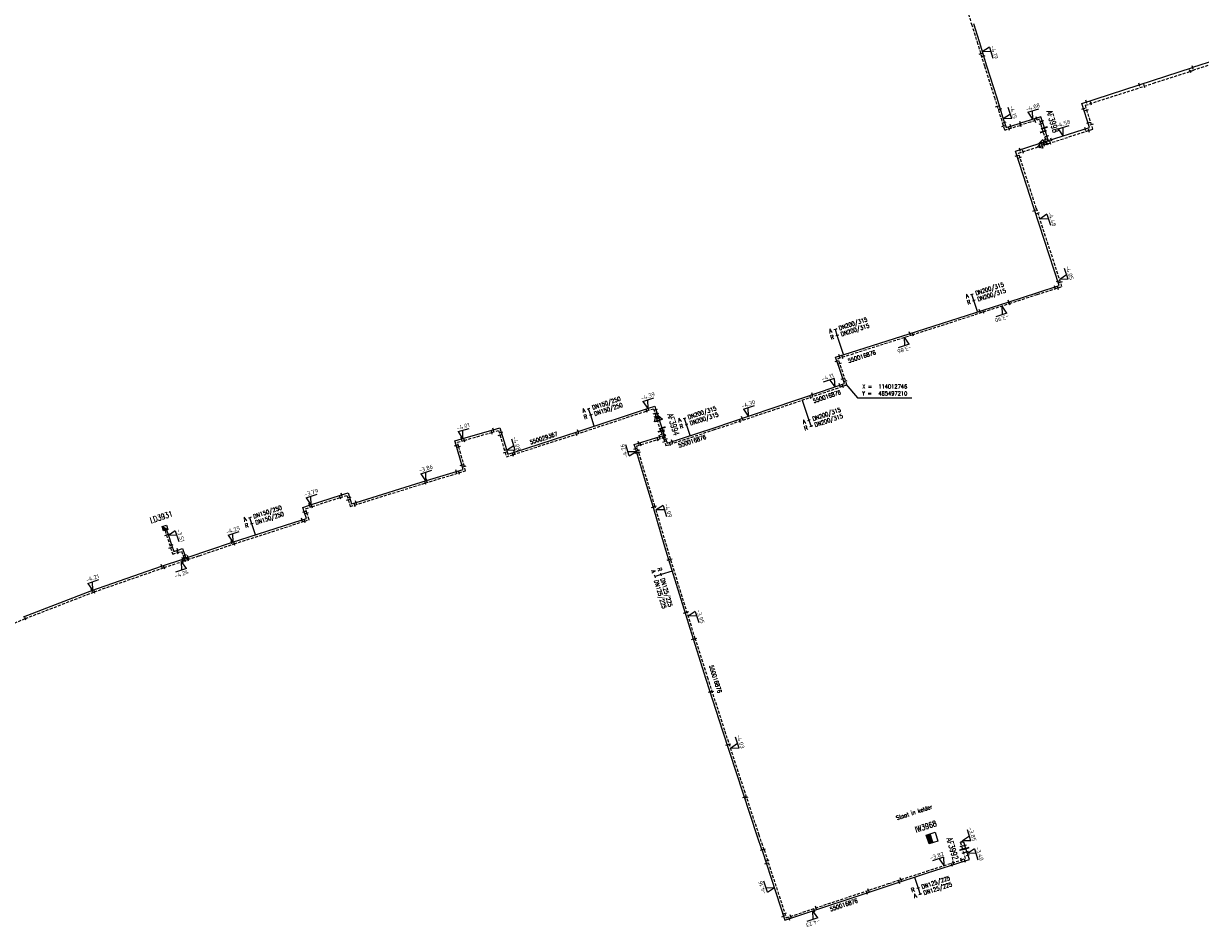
# Model space of a CAD drawing. Header units: millimetres. Extents: x 0 to 118318689, y 0 to 490460760.
# Tile 4 of 117: x 113834918 to 114089476, y 485379690 to 485575228. Entities that reach past the tile are written whole.
import ezdxf
from ezdxf.enums import TextEntityAlignment as Align

# ---------------------------------------------------------------- set-up
doc = ezdxf.new("R2010")
doc.units = ezdxf.units.MM
doc.header["$LTSCALE"] = 200
doc.linetypes.add('HIDDEN2', pattern=[4.7625, 3.175, -1.5875])
doc.layers.get('0').update_dxf_attribs({"color": 8})
for name, color, linetype in [('WT-C-AFSLUITER', 7, 'Continuous'), ('WT-C-kastLD', 7, 'Continuous'), ('WT-C-kastWM', 7, 'Continuous'), ('WT-C-mof', 7, 'Continuous'), ('WT-C-tstuk', 7, 'Continuous'), ('WT-C-VERLOOP', 7, 'Continuous'), ('WT-I-coord', 7, 'Continuous'), ('WT-I-diam', 7, 'Continuous'), ('WT-I-info', 7, 'Continuous'), ('WT-I-NAP', 7, 'Continuous'), ('WT-L-aanvoer', 6, 'Continuous'), ('WT-L-retour', 6, 'HIDDEN2')]:
    doc.layers.add(name, color=color, linetype=linetype)
doc.styles.add('DIN17', font='ROMANS.SHX', dxfattribs={"width": 0.9})
doc.styles.add('ISOCP', font='ISOCP.SHX')

# ---------------------------------------------------------------- blocks, each defined once
blk = doc.blocks.new('LR-mof')
at = {"color": 0, "linetype": 'ByBlock', "lineweight": -2}
blk.add_line((0, -0.75), (0, 0.75), dxfattribs=at)
blk = doc.blocks.new('rb_topo_xylr')
at = {"color": 0, "linetype": 'Continuous', "style": 'DIN17', "width": 0.9}
for s, p in [('X =', (0, 4)), ('Y =', (0, 1))]:
    blk.add_text(s, height=1.8, dxfattribs=at).set_placement(p)
at = {"color": 0, "style": 'DIN17', "width": 0.9}
for tag, p in [('X', (7, 4)), ('Y', (7, 1))]:
    blk.add_attdef(tag, p, '', height=1.8, dxfattribs=at)
blk = doc.blocks.new('LR-tsb')
blk.add_circle((0, 0), 0.375)
blk = doc.blocks.new('LR-VERL')
at = {"color": 0, "linetype": 'ByBlock', "lineweight": -2}
blk.add_lwpolyline([(1.08, 0), (-1.08, -1.25), (-1.08, 1.25)], close=True, dxfattribs=at)
blk = doc.blocks.new('nap1')
at = {"color": 0, "linetype": 'Continuous'}
for p, q in [((-1, 3.5), (0, 0)), ((-1, 3.5), (4, 3.5)), ((1, 3.5), (0, 0))]:
    blk.add_line(p, q, dxfattribs=at)
at = {"color": 0, "linetype": 'Continuous', "style": 'ISOCP'}
for tag, p in [('*1', (1.7, 5)), ('*2', (4, 1.5))]:
    blk.add_attdef(tag, text='', height=1.8, dxfattribs=at).set_placement(p, align=Align.MIDDLE)
blk = doc.blocks.new('nap2')
at = {"color": 0, "linetype": 'Continuous'}
for p, q in [((1, 3.5), (-4, 3.5)), ((-1, 3.5), (0, 0)), ((1, 3.5), (0, 0))]:
    blk.add_line(p, q, dxfattribs=at)
at = {"color": 0, "linetype": 'Continuous', "style": 'ISOCP'}
for tag, p in [('*1', (-1.5, 5)), ('*2', (-4, 1.5))]:
    blk.add_attdef(tag, text='', height=1.8, dxfattribs=at).set_placement(p, align=Align.MIDDLE)
blk = doc.blocks.new('LR-AFS')
at = {"color": 0, "lineweight": -3, "const_width": 0.7}
blk.add_lwpolyline([(0, -1.5), (0, 1.5)], dxfattribs=at)
at = {"color": 7, "linetype": 'ByBlock', "lineweight": -2, "style": 'DIN17', "width": 0.9}
blk.add_attdef('*1', text='', height=2.5, dxfattribs=at).set_placement((0, 5), align=Align.MIDDLE)
at = {"color": 0, "linetype": 'ByBlock', "lineweight": -2, "style": 'DIN17', "width": 0.3, "flags": 1}
for tag, p in [('*2', (2.5, 1.5)), ('OCODE', (-7.5, -2.5)), ('ST', (-7.5, -5)), ('VCODE', (-2.5, -5)), ('NCODE', (-2.5, -2.5)), ('NIVO', (2.5, -5)), ('BC', (2.5, -2.5)), ('IMM', (7.5, -5)), ('RK', (7.5, -2.5)), ('VERTR', (-7.5, -10)), ('FABR', (-7.5, -7.5)), ('OPBLEN', (-2.5, -10)), ('TYPE', (-2.5, -7.5)), ('OPBOUW', (2.5, -7.5)), ('HULPST', (2.5, -10)), ('VERLSP', (7.5, -10)), ('BEDIEN', (7.5, -7.5)), ('BORDL', (-7.5, -15)), ('DEKM', (-7.5, -12.5)), ('PDATUM', (-2.5, -12.5)), ('BORDX', (-2.5, -15)), ('BORDY', (2.5, -15)), ('OPM', (2.5, -12.5)), ('BORDZ', (7.5, -15)), ('BORD', (7.5, -12.5))]:
    blk.add_attdef(tag, text='', height=1.8, dxfattribs=at).set_placement(p, align=Align.MIDDLE)
blk = doc.blocks.new('LR-kastWM')
at = {"color": 0, "linetype": 'ByBlock', "lineweight": -3}
blk.add_lwpolyline([(-2, 2), (2, 2), (2, -2), (-2, -2)], close=True, dxfattribs=at)
at = {"color": 0}
blk.add_solid([(-2, -2), (0, -2), (-2, 2), (0, 2)], dxfattribs=at)
at = {"color": 7, "linetype": 'ByBlock', "lineweight": -3, "style": 'DIN17', "width": 0.7}
for tag, p in [('*1', (0, 5)), ('*2', (0, -5))]:
    blk.add_attdef(tag, text='', height=2.5, dxfattribs=at).set_placement(p, align=Align.MIDDLE)
at = {"color": 0, "linetype": 'ByBlock', "lineweight": -2, "style": 'DIN17', "width": 0.3, "flags": 1}
for tag, p in [('OCODE', (4.5, 1.25)), ('NCODE', (9.5, 1.25)), ('BC', (14.5, 1.25)), ('RK', (19.5, 1.25)), ('ST', (4.5, -1.25)), ('VCODE', (9.5, -1.25)), ('NIVO', (14.5, -1.25)), ('IMM', (19.5, -1.25))]:
    blk.add_attdef(tag, text='', height=1.8, dxfattribs=at).set_placement(p, align=Align.MIDDLE)
blk = doc.blocks.new('LR-hyp')
at = {"color": 7, "linetype": 'ByBlock', "lineweight": -3, "style": 'DIN17', "width": 0.9}
blk.add_attdef('*1', text='', height=1.8, dxfattribs=at).set_placement((0, 0), align=Align.MIDDLE)
at = {"color": 7, "linetype": 'ByBlock', "lineweight": -2, "style": 'DIN17', "width": 0.9, "flags": 1}
blk.add_attdef('*2', text='', height=1.8, dxfattribs=at).set_placement((0, -5), align=Align.MIDDLE)
blk = doc.blocks.new('LR-DIAB2')
at = {"color": 0, "linetype": 'Continuous', "lineweight": -3}
blk.add_line((0, 5), (0, 7.8), dxfattribs=at)
at = {"color": 0, "lineweight": -3}
blk.add_line((0, 0), (0, 5), dxfattribs=at)
for points in [[(0.61, 7.8), (0, 7.8), (-0.61, 7.8)], [(0.61, 5), (0, 5), (-0.61, 5)]]:
    blk.add_lwpolyline(points, dxfattribs=at)
at = {"color": 1, "lineweight": -3, "style": 'DIN17', "width": 0.9}
for tag, p in [('*1', (-1.61, 7.8)), ('*2', (-1.61, 5.02))]:
    blk.add_attdef(tag, text='', height=1.8, dxfattribs=at).set_placement(p, align=Align.MIDDLE_RIGHT)
for tag, p in [('*11', (1.61, 7.8)), ('*12', (1.61, 5))]:
    blk.add_attdef(tag, text='', height=1.8, dxfattribs=at).set_placement(p, align=Align.MIDDLE_LEFT)
blk = doc.blocks.new('LR-DIAO2')
at = {"color": 0, "lineweight": -3}
blk.add_line((0, 0), (0, -5), dxfattribs=at)
at = {"color": 0, "linetype": 'Continuous', "lineweight": -3}
blk.add_line((0, -5), (0, -7.8), dxfattribs=at)
at = {"color": 0, "lineweight": -3}
for points in [[(0.61, -5), (0, -5), (-0.61, -5)], [(0.61, -7.8), (0, -7.8), (-0.61, -7.8)]]:
    blk.add_lwpolyline(points, dxfattribs=at)
at = {"color": 1, "lineweight": -3, "style": 'DIN17', "width": 0.9}
for tag, p in [('*1', (-1.61, -5)), ('*2', (-1.61, -7.78))]:
    blk.add_attdef(tag, text='', height=1.8, dxfattribs=at).set_placement(p, align=Align.MIDDLE_RIGHT)
for tag, p in [('*11', (1.61, -5)), ('*12', (1.61, -7.8))]:
    blk.add_attdef(tag, text='', height=1.8, dxfattribs=at).set_placement(p, align=Align.MIDDLE_LEFT)
blk = doc.blocks.new('LR-kastLD')
at = {"color": 0, "linetype": 'ByBlock', "lineweight": -3}
blk.add_line((-1, 1), (1, -1), dxfattribs=at)
blk.add_lwpolyline([(-1, -1), (-1, 1), (1, 1), (1, -1)], close=True, dxfattribs=at)
blk.add_solid([(-1, 1), (-1, -1), (1, -1)], dxfattribs=at)
at = {"color": 7, "linetype": 'ByBlock', "lineweight": -3, "style": 'DIN17', "width": 0.7}
for tag, p in [('*1', (0, 5)), ('*2', (0, -5))]:
    blk.add_attdef(tag, text='', height=2.5, dxfattribs=at).set_placement(p, align=Align.MIDDLE)
at = {"color": 0, "linetype": 'ByBlock', "lineweight": -2, "style": 'DIN17', "width": 0.3, "flags": 1}
for tag, p in [('OCODE', (4.5, 1.25)), ('NCODE', (9.5, 1.25)), ('BC', (14.5, 1.25)), ('RK', (19.5, 1.25)), ('ST', (4.5, -1.25)), ('VCODE', (9.5, -1.25)), ('NIVO', (14.5, -1.25)), ('IMM', (19.5, -1.25))]:
    blk.add_attdef(tag, text='', height=1.8, dxfattribs=at).set_placement(p, align=Align.MIDDLE)

msp = doc.modelspace()

# ---------------------------------------------------------------- linework, layer by layer
at = {"layer": 'WT-I-coord', "color": 1}
msp.add_lwpolyline([(114012747, 485497210), (114015312, 485494266), (114027024, 485494266)], dxfattribs=at)
at = {"layer": 'WT-I-diam'}
for p, q in [((114012338, 485503387), (114011701, 485505356)), ((114003317, 485493764), (114003991, 485491785))]:
    msp.add_line(p, q, dxfattribs=at)
at = {"layer": 'WT-L-aanvoer'}
for p, q in [((114040393, 485575228), (114041588, 485571366)), ((114041588, 485571366), (114043224, 485566107)), ((114092731, 485567283), (114087756, 485565684)), ((114043224, 485566107), (114045327, 485559399)), ((114079134, 485562884), (114087756, 485565683)), ((114063809, 485557942), (114079134, 485562884)), ((114045327, 485559399), (114046766, 485554842)), ((114065476, 485552770), (114063809, 485557942)), ((114046766, 485554842), (114047423, 485552731)), ((114047423, 485552731), (114050532, 485553700)), ((114052638, 485554352), (114050532, 485553700)), ((114054958, 485555071), (114052638, 485554352)), ((114055708, 485552650), (114054958, 485555071)), ((114055048, 485549408), (114065476, 485552770)), ((114056561, 485549896), (114055708, 485552650)), ((114049463, 485547607), (114055048, 485549408)), ((114053486, 485535133), (114049463, 485547607)), ((114058910, 485518524), (114053486, 485535133)), ((114054076, 485517003), (114058910, 485518524)), ((114048065, 485515038), (114054076, 485517003)), ((114026469, 485508123), (114048065, 485515038)), ((114013776, 485504075), (114026469, 485508123)), ((114010564, 485503037), (114013776, 485504075)), ((114011389, 485500600), (114010564, 485503037)), ((114012478, 485497343), (114011389, 485500600)), ((113996825, 485492003), (114007731, 485495714)), ((114007731, 485495714), (114012478, 485497343)), ((113970065, 485492024), (113971452, 485492482)), ((113971452, 485492482), (113971705, 485491717)), ((113954873, 485486998), (113970065, 485492024)), ((113971705, 485491717), (113971998, 485490840)), ((113971998, 485490840), (113972321, 485489948)), ((113972321, 485489948), (113972494, 485489424)), ((113984049, 485487732), (113996825, 485492003)), ((113929647, 485485357), (113936514, 485487345)), ((113936514, 485487345), (113937953, 485487760)), ((113937953, 485487760), (113938238, 485486823)), ((113973074, 485487729), (113972494, 485489424)), ((113973790, 485485470), (113973074, 485487729)), ((113974126, 485484455), (113984049, 485487732)), ((113928221, 485484947), (113929647, 485485357)), ((113928499, 485484005), (113928221, 485484947)), ((113938238, 485486823), (113939365, 485483050)), ((113941092, 485482538), (113954873, 485486998)), ((113967009, 485484140), (113973569, 485486165)), ((113973790, 485485470), (113974126, 485484455)), ((113929694, 485479753), (113928499, 485484005)), ((113939365, 485483050), (113939661, 485482080)), ((113939661, 485482080), (113941092, 485482538)), ((113967248, 485483400), (113967009, 485484140)), ((113969443, 485476132), (113967248, 485483400)), ((113929982, 485478773), (113929694, 485479753)), ((113922106, 485476406), (113928548, 485478344)), ((113928548, 485478344), (113929982, 485478773)), ((113906837, 485471632), (113922106, 485476406)), ((113971074, 485470734), (113969443, 485476132)), ((113896764, 485471027), (113903703, 485473255)), ((113903703, 485473255), (113905125, 485473713)), ((113905125, 485473713), (113905435, 485472737)), ((113905435, 485472737), (113905882, 485471330)), ((113895352, 485470573), (113896764, 485471027)), ((113895649, 485469625), (113895352, 485470573)), ((113896099, 485468187), (113895649, 485469625)), ((113905882, 485471330), (113906837, 485471632)), ((113973644, 485462022), (113971074, 485470734)), ((113879928, 485462957), (113895153, 485467881)), ((113895153, 485467881), (113896099, 485468187)), ((113865869, 485465682), (113866166, 485464730)), ((113866166, 485464730), (113866926, 485462439)), ((113866926, 485462439), (113867395, 485461025)), ((113870500, 485459771), (113879928, 485462957)), ((113974465, 485459239), (113973644, 485462022)), ((113864773, 485457836), (113869357, 485459385)), ((113867395, 485461025), (113868278, 485461318)), ((113868278, 485461318), (113869311, 485461660)), ((113869311, 485461660), (113869781, 485460244)), ((113869357, 485459385), (113870500, 485459771)), ((113869781, 485460244), (113870001, 485459602)), ((113979801, 485442024), (113974465, 485459239)), ((113849664, 485452569), (113864773, 485457836)), ((113834938, 485446853), (113849664, 485452569)), ((113982581, 485433355), (113979801, 485442024)), ((113986188, 485422171), (113982581, 485433355)), ((113990575, 485408717), (113986188, 485422171)), ((113993620, 485399544), (113990575, 485408717)), ((113994707, 485396345), (113993620, 485399544)), ((114038073, 485398105), (114037979, 485398407)), ((114038309, 485398178), (114038073, 485398105)), ((114038753, 485396765), (114038309, 485398178)), ((113994707, 485396345), (113999603, 485381238)), ((114039488, 485394424), (114038753, 485396765)), ((114030412, 485391476), (114038552, 485394115)), ((114038552, 485394115), (114039488, 485394424)), ((114022159, 485388776), (114030412, 485391476)), ((113999603, 485381238), (114022159, 485388776))]:
    msp.add_line(p, q, dxfattribs=at)
at = {"layer": 'WT-L-retour'}
for p, q in [((114038427, 485580022), (114039963, 485575094)), ((114039963, 485575095), (114041158, 485571233)), ((114041158, 485571233), (114042794, 485565973)), ((114042794, 485565973), (114044898, 485559264)), ((114044898, 485559264), (114046336, 485554707)), ((114046336, 485554707), (114047128, 485552168)), ((114047128, 485552168), (114050554, 485553235)), ((113954509, 485486405), (113969701, 485491429)), ((113969701, 485491429), (113971166, 485491914)), ((113971166, 485491914), (113971492, 485490925)), ((113971492, 485490925), (113971690, 485490269)), ((113971690, 485490269), (113971836, 485489773)), ((113971836, 485489773), (113972004, 485489264)), ((113928781, 485484640), (113930237, 485485059)), ((113930237, 485485059), (113936207, 485486788)), ((113936207, 485486788), (113937651, 485487204)), ((113937651, 485487204), (113937943, 485486241)), ((113937943, 485486241), (113939075, 485482457)), ((113940770, 485481962), (113954509, 485486405)), ((113929064, 485483669), (113928781, 485484640)), ((113930262, 485479408), (113929064, 485483669)), ((113939075, 485482457), (113939365, 485481513)), ((113939365, 485481513), (113940770, 485481962)), ((113921817, 485475846), (113929090, 485478037)), ((113929090, 485478037), (113930542, 485478470)), ((113930542, 485478470), (113930262, 485479408)), ((113906544, 485471068), (113921817, 485475846)), ((113897324, 485470735), (113903401, 485472685)), ((113903401, 485472685), (113904833, 485473146)), ((113904833, 485473146), (113905128, 485472219)), ((113905128, 485472219), (113905590, 485470765)), ((113895915, 485470281), (113897324, 485470735)), ((113896215, 485469322), (113895915, 485470281)), ((113905590, 485470765), (113906544, 485471068)), ((113880497, 485462671), (113895724, 485467593)), ((113895724, 485467593), (113896661, 485467896)), ((113896661, 485467896), (113896215, 485469322)), ((113865516, 485465537), (113865814, 485464583)), ((113865814, 485464583), (113866723, 485461842)), ((113866723, 485461842), (113867193, 485460425)), ((113872919, 485460113), (113880497, 485462671)), ((113867193, 485460425), (113868237, 485460771)), ((113868237, 485460771), (113869110, 485461060)), ((113869110, 485461060), (113869582, 485459649)), ((113869306, 485458893), (113870447, 485459279)), ((113869582, 485459649), (113869789, 485459056)), ((113870447, 485459279), (113872919, 485460113)), ((113850228, 485452297), (113865340, 485457555)), ((113865340, 485457555), (113869306, 485458893)), ((113835308, 485446514), (113850228, 485452297)), ((113831202, 485444793), (113835308, 485446514))]:
    msp.add_line(p, q, dxfattribs=at)
at = {"layer": 'WT-L-retour', "lineweight": -3}
for p, q in [((114092915, 485566711), (114087240, 485564887)), ((114079318, 485562313), (114087941, 485565113)), ((114064564, 485557555), (114079318, 485562313)), ((114066232, 485552384), (114064564, 485557555)), ((114052724, 485553908), (114050554, 485553235)), ((114054661, 485554508), (114052724, 485553908)), ((114055483, 485551856), (114054661, 485554508)), ((114054692, 485548662), (114066232, 485552384)), ((114056310, 485549184), (114055483, 485551856)), ((114050138, 485547194), (114054692, 485548662)), ((114053976, 485535292), (114050138, 485547194)), ((114059520, 485518318), (114053976, 485535292)), ((114054189, 485516640), (114059520, 485518318)), ((114048180, 485514676), (114054189, 485516640)), ((114027131, 485507888), (114048180, 485514676)), ((114013906, 485503670), (114027131, 485507888)), ((114011104, 485502765), (114013906, 485503670)), ((114011792, 485500736), (114011104, 485502765)), ((114013015, 485497078), (114011792, 485500736)), ((113996960, 485491600), (114007868, 485495312)), ((114007868, 485495312), (114013015, 485497078)), ((113984183, 485487329), (113996960, 485491600)), ((113972824, 485487109), (113972004, 485489264)), ((113973856, 485483918), (113984183, 485487329)), ((113967545, 485483861), (113973292, 485485634)), ((113973386, 485485336), (113972824, 485487109)), ((113973386, 485485336), (113973856, 485483918)), ((113967655, 485483523), (113967545, 485483861)), ((113969851, 485476252), (113967655, 485483523)), ((113971481, 485470859), (113969851, 485476252)), ((113974051, 485462144), (113971481, 485470859)), ((113974871, 485459366), (113974051, 485462144)), ((113980207, 485442150), (113974871, 485459366)), ((113982986, 485433482), (113980207, 485442150)), ((113986592, 485422301), (113982986, 485433482)), ((113990979, 485408851), (113986592, 485422301)), ((113994022, 485399680), (113990979, 485408851)), ((113995109, 485396482), (113994022, 485399680)), ((114037766, 485398091), (114037706, 485398283)), ((113995109, 485396482), (113999876, 485381776)), ((114037606, 485398041), (114037766, 485398091)), ((114038055, 485396613), (114037606, 485398041)), ((114038687, 485394607), (114038055, 485396613)), ((114030282, 485391881), (114037770, 485394304)), ((114037770, 485394304), (114038687, 485394607)), ((114022023, 485389179), (114030282, 485391881)), ((113999876, 485381776), (114022023, 485389179))]:
    msp.add_line(p, q, dxfattribs=at)

# ---------------------------------------------------------------- block references
at = {"layer": 'WT-C-AFSLUITER', "linetype": 'Continuous'}
ref = msp.add_blockref('LR-AFS', (114055708, 485552650), dxfattribs=dict(at, xscale=500, yscale=500, zscale=500, rotation=287.2106000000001))
ref.add_attrib('*1', 'AF3998', dxfattribs={"layer": '0', "color": 7, "linetype": 'ByBlock', "lineweight": -2, "height": 1250, "rotation": 287.2106, "style": 'DIN17', "width": 0.65}).set_placement((114057480, 485554039), align=Align.MIDDLE)
for p, xscale, yscale, zscale, rotation in [((114055483, 485551856), 500, 500, 500, 287.2106000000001), ((113972824, 485487109), 499.9999999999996, 499.9999999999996, 499.9999999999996, 287.5955000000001), ((114038056, 485396613), 500.0000000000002, 500.0000000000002, 500.0000000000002, 287.4816999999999)]:
    msp.add_blockref('LR-AFS', p, dxfattribs=dict(at, xscale=xscale, yscale=yscale, zscale=zscale, rotation=rotation))
ref = msp.add_blockref('LR-AFS', (113973074, 485487729), dxfattribs=dict(at, xscale=500.0000000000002, yscale=500.0000000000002, zscale=500.0000000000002, rotation=287.5951))
ref.add_attrib('*1', 'AF3994', dxfattribs={"layer": '0', "color": 7, "linetype": 'ByBlock', "lineweight": -2, "height": 1250, "rotation": 287.5951, "style": 'DIN17', "width": 0.65}).set_placement((113975457, 485488484), align=Align.MIDDLE)
ref = msp.add_blockref('LR-AFS', (114038753, 485396765), dxfattribs=dict(at, xscale=499.9999999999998, yscale=499.9999999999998, zscale=499.9999999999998, rotation=287.438))
ref.add_attrib('*1', 'AF3992', dxfattribs={"layer": '0', "color": 7, "linetype": 'ByBlock', "lineweight": -2, "height": 1250, "rotation": 287.438, "style": 'DIN17', "width": 0.65}).set_placement((114035841, 485396735), align=Align.MIDDLE)
at = {"layer": 'WT-C-kastLD', "linetype": 'Continuous'}
ref = msp.add_blockref('LR-kastLD', (113865499, 485466109), dxfattribs=dict(at, xscale=499.9999999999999, yscale=499.9999999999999, zscale=499.9999999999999, rotation=18.34855218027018))
ref.add_attrib('*1', 'LD3931', dxfattribs={"layer": '0', "color": 7, "linetype": 'ByBlock', "lineweight": -3, "height": 1250, "rotation": 18.34855, "style": 'DIN17', "width": 0.65}).set_placement((113864712, 485468482), align=Align.MIDDLE)
at = {"layer": 'WT-C-kastWM', "linetype": 'Continuous'}
ref = msp.add_blockref('LR-kastWM', (114031441, 485399013), dxfattribs=dict(at, xscale=500.0000000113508, yscale=500.0000000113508, zscale=500.0000000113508, rotation=17.83165545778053))
ref.add_attrib('*1', 'IW3968', dxfattribs={"layer": '0', "color": 7, "linetype": 'ByBlock', "lineweight": -3, "height": 1250, "rotation": 17.83166, "style": 'DIN17', "width": 0.65}).set_placement((114030069, 485401541), align=Align.MIDDLE)
at = {"layer": 'WT-C-mof', "linetype": 'Continuous'}
for p, xscale, yscale, zscale, rotation in [((114041934, 485568739), 500.0000000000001, 500.0000000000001, 500.0000000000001, 287.2796000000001), ((114042572, 485568203), 500.0000000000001, 500.0000000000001, 500.0000000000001, 287.2796000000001), ((114087250, 485564891), 499.9999999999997, 499.9999999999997, 499.9999999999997, 17.81970000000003), ((114087774, 485565689), 499.9999999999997, 499.9999999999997, 499.9999999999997, 17.81970000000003), ((114076259, 485561957), 500.0000000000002, 500.0000000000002, 500.0000000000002, 17.873), ((114077320, 485561669), 500.0000000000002, 500.0000000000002, 500.0000000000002, 17.873), ((114045522, 485557288), 500, 500, 500, 287.5234), ((114046162, 485556754), 500, 500, 500, 287.5234), ((114047083, 485553825), 500, 500, 500, 287.3086), ((114050532, 485553700), 499.9999999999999, 499.9999999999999, 499.9999999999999, 17.303), ((114050554, 485553235), 499.9999999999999, 499.9999999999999, 499.9999999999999, 17.303), ((114046845, 485553076), 500, 500, 500, 287.3086), ((114048043, 485552453), 499.9999999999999, 499.9999999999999, 499.9999999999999, 17.303), ((114048429, 485553045), 499.9999999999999, 499.9999999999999, 499.9999999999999, 17.303), ((114053601, 485534782), 499.9999999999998, 499.9999999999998, 499.9999999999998, 288.0873), ((114054328, 485534214), 499.9999999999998, 499.9999999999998, 499.9999999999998, 288.0873), ((114047987, 485515013), 500.0000000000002, 500.0000000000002, 500.0000000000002, 17.75469999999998), ((114041754, 485513017), 500.0000000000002, 500.0000000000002, 500.0000000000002, 17.75469999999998), ((114042499, 485512843), 500.0000000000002, 500.0000000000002, 500.0000000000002, 17.873), ((114048204, 485514683), 500.0000000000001, 500.0000000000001, 500.0000000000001, 18.10390000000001), ((114026617, 485508170), 500.0000000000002, 500.0000000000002, 500.0000000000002, 17.75469999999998), ((114027285, 485507937), 500.0000000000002, 500.0000000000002, 500.0000000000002, 17.873), ((114012111, 485498443), 499.9999999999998, 499.9999999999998, 499.9999999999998, 288.4904), ((114012741, 485497897), 499.9999999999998, 499.9999999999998, 499.9999999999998, 288.4904), ((114005548, 485494971), 500, 500, 500, 18.79220000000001), ((114011445, 485496988), 500.0000000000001, 500.0000000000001, 500.0000000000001, 18.9362), ((114012119, 485496770), 500.0000000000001, 500.0000000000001, 500.0000000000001, 18.9362), ((113970065, 485492024), 500, 500, 500, 18.3068), ((114005087, 485494366), 500, 500, 500, 18.79220000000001), ((113969701, 485491429), 500, 500, 500, 18.3068), ((113971492, 485490925), 500, 500, 500, 288.272), ((113971690, 485490269), 500, 500, 500, 286.4375), ((113971705, 485491717), 500, 500, 500, 288.272), ((113971998, 485490840), 500, 500, 500, 289.9106), ((113990358, 485489841), 499.9999999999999, 499.9999999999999, 499.9999999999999, 18.48549999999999), ((113936514, 485487345), 500, 500, 500, 16.0878), ((113954873, 485486998), 500, 500, 500, 18.3068), ((113972004, 485489264), 500, 500, 500, 288.272), ((113972494, 485489424), 500, 500, 500, 288.272), ((113989901, 485489240), 499.9999999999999, 499.9999999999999, 499.9999999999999, 18.48549999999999), ((113929647, 485485357), 500, 500, 500, 16.0279), ((113930237, 485485059), 500, 500, 500, 16.1524), ((113936207, 485486788), 500, 500, 500, 16.1524), ((113937943, 485486241), 500, 500, 500, 286.621), ((113938238, 485486823), 500, 500, 500, 286.9087), ((113954509, 485486405), 500, 500, 500, 17.9237), ((113967960, 485484434), 499.9999999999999, 499.9999999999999, 499.9999999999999, 17.14749999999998), ((113972087, 485485262), 499.9999999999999, 499.9999999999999, 499.9999999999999, 17.14749999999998), ((113972492, 485485832), 499.9999999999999, 499.9999999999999, 499.9999999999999, 17.14749999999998), ((113973045, 485486413), 499.9999999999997, 499.9999999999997, 499.9999999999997, 287.5955), ((113973301, 485487011), 500.0000000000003, 500.0000000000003, 500.0000000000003, 287.5951), ((113973557, 485484820), 500, 500, 500, 288.3154), ((113973822, 485485372), 500, 500, 500, 288.3154), ((113975209, 485484813), 500.0000000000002, 500.0000000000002, 500.0000000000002, 18.27489999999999), ((113928499, 485484005), 500, 500, 500, 286.4316), ((113929064, 485483669), 500, 500, 500, 285.651), ((113939075, 485482457), 500, 500, 500, 287.1057), ((113939365, 485483050), 500, 500, 500, 286.621), ((113940770, 485481962), 500, 500, 500, 17.7169), ((113941092, 485482538), 500, 500, 500, 17.9237), ((113967296, 485483239), 499.9999999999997, 499.9999999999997, 499.9999999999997, 286.8111), ((113967554, 485482387), 499.9999999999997, 499.9999999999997, 499.9999999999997, 286.8111), ((113967851, 485482874), 499.9999999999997, 499.9999999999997, 499.9999999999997, 286.8111), ((113967980, 485482445), 499.9999999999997, 499.9999999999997, 499.9999999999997, 286.8111), ((113968426, 485484133), 499.9999999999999, 499.9999999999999, 499.9999999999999, 17.14749999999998), ((113974745, 485484212), 500.0000000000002, 500.0000000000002, 500.0000000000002, 18.27489999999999), ((113929694, 485479753), 500, 500, 500, 285.651), ((113928548, 485478344), 500, 500, 500, 16.7476), ((113929090, 485478037), 500, 500, 500, 16.6143), ((113930262, 485479408), 500, 500, 500, 286.6143), ((113921817, 485475846), 500, 500, 500, 17.3682), ((113922106, 485476406), 500, 500, 500, 16.7476), ((113903401, 485472685), 500, 500, 500, 17.7946), ((113903703, 485473255), 500, 500, 500, 17.8619), ((113905128, 485472219), 500, 500, 500, 287.6348), ((113905435, 485472737), 500, 500, 500, 287.6348), ((113906837, 485471632), 500, 500, 500, 17.3682), ((113895649, 485469625), 500, 500, 500, 287.3831), ((113896215, 485469322), 500, 500, 500, 287.3831), ((113896764, 485471027), 500, 500, 500, 17.8483), ((113897324, 485470735), 500, 500, 500, 17.7946), ((113906544, 485471068), 500, 500, 500, 17.6348), ((113971102, 485470641), 500.0000000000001, 500.0000000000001, 500.0000000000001, 286.4307), ((113971495, 485470810), 499.9999999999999, 499.9999999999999, 499.9999999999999, 286.4309), ((113895153, 485467881), 500, 500, 500, 17.9131), ((113895724, 485467593), 500, 500, 500, 17.9131), ((113865814, 485464583), 500, 500, 500, 288.3486), ((113866166, 485464730), 500, 500, 500, 287.3462), ((113866723, 485461842), 500, 500, 500, 288.3486), ((113866926, 485462439), 500, 500, 500, 288.3486), ((113879928, 485462957), 500, 500, 500, 18.6631), ((113880497, 485462671), 500, 500, 500, 17.9131), ((113868237, 485460771), 500, 500, 500, 18.3486), ((113868278, 485461318), 500, 500, 500, 18.3486), ((113869306, 485458893), 500, 500, 500, 18.6516), ((113869582, 485459649), 500, 500, 500, 289.279515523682), ((113869357, 485459385), 500, 500, 500, 18.6703), ((113869781, 485460244), 500, 500, 500, 288.3486), ((113870447, 485459279), 500, 500, 500, 18.6516), ((113870500, 485459771), 500, 500, 500, 18.6703), ((113974455, 485459271), 499.9999999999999, 499.9999999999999, 499.9999999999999, 286.4419), ((113974872, 485459362), 500, 500, 500, 286.4409), ((113864773, 485457836), 500, 500, 500, 19.1912), ((113865340, 485457555), 500, 500, 500, 18.6631), ((113849664, 485452569), 500, 500, 500, 21.2131), ((113850228, 485452297), 500, 500, 500, 19.1912), ((113835308, 485446514), 500, 500, 500, 21.2131), ((113978015, 485447787), 499.9999999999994, 499.9999999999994, 499.9999999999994, 287.2229), ((113978422, 485447909), 499.9999999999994, 499.9999999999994, 499.9999999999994, 287.2229), ((113979777, 485442103), 499.9999999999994, 499.9999999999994, 499.9999999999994, 287.2229), ((113980207, 485442150), 499.9999999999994, 499.9999999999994, 499.9999999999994, 287.2229), ((113983431, 485430718), 499.9999999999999, 499.9999999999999, 499.9999999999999, 287.8754), ((113983878, 485430718), 499.9999999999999, 499.9999999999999, 499.9999999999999, 287.8754), ((113987139, 485419253), 499.9999999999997, 499.9999999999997, 499.9999999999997, 288.0614), ((113987572, 485419296), 499.9999999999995, 499.9999999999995, 499.9999999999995, 288.0615), ((113990841, 485407915), 500.0000000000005, 500.0000000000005, 500.0000000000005, 288.3617), ((113991308, 485407859), 499.9999999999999, 499.9999999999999, 499.9999999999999, 288.3615), ((113994643, 485396533), 500.0000000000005, 500.0000000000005, 500.0000000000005, 288.7702), ((113995077, 485396577), 500.0000000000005, 500.0000000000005, 500.0000000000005, 288.7702), ((114037829, 485397332), 500.0000000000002, 500.0000000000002, 500.0000000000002, 287.4816999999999), ((114038282, 485395893), 500.0000000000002, 500.0000000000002, 500.0000000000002, 287.4816999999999), ((114038530, 485397475), 499.9999999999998, 499.9999999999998, 499.9999999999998, 287.438), ((114038961, 485396102), 499.9999999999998, 499.9999999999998, 499.9999999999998, 287.438), ((113995613, 485393551), 499.9999999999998, 499.9999999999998, 499.9999999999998, 287.9585), ((113995849, 485394200), 500, 500, 500, 287.9586), ((114035742, 485393204), 499.9999999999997, 499.9999999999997, 499.9999999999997, 18.29420000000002), ((114036024, 485393739), 499.9999999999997, 499.9999999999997, 499.9999999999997, 18.29420000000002), ((114037770, 485394304), 499.9999999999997, 499.9999999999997, 499.9999999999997, 18.29420000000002), ((114038552, 485394115), 499.9999999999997, 499.9999999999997, 499.9999999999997, 18.29420000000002), ((114039198, 485395348), 499.9999999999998, 499.9999999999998, 499.9999999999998, 287.438), ((114017677, 485387726), 499.9999999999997, 499.9999999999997, 499.9999999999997, 18.29420000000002), ((114024306, 485389479), 500.0000000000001, 500.0000000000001, 500.0000000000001, 18.02270000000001), ((114024662, 485390042), 499.9999999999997, 499.9999999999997, 499.9999999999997, 18.0228), ((114017376, 485387178), 499.9999999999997, 499.9999999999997, 499.9999999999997, 18.29420000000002), ((113999555, 485382766), 500, 500, 500, 287.9586), ((114005947, 485383358), 499.9999999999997, 499.9999999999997, 499.9999999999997, 18.29420000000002), ((114006343, 485383937), 499.9999999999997, 499.9999999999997, 499.9999999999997, 18.29420000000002), ((113999311, 485382140), 499.9999999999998, 499.9999999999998, 499.9999999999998, 287.9585), ((114000547, 485381553), 500, 500, 500, 18.4799), ((114000829, 485382094), 499.9999999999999, 499.9999999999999, 499.9999999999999, 18.4834)]:
    msp.add_blockref('LR-mof', p, dxfattribs=dict(at, xscale=xscale, yscale=yscale, zscale=zscale, rotation=rotation))
at = {"layer": 'WT-C-mof'}
for p, xscale, yscale, zscale, rotation in [((114064799, 485558262), 499.9999999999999, 499.9999999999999, 499.9999999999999, 17.87298917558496), ((114064171, 485556817), 499.9999999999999, 499.9999999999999, 499.9999999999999, 287.8729891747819), ((114064888, 485556549), 500.0000000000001, 500.0000000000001, 500.0000000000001, 287.8729891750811), ((114065818, 485557960), 500.0000000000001, 500.0000000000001, 500.0000000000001, 17.87298917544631), ((114053706, 485554212), 499.9999999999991, 499.9999999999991, 499.9999999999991, 197.2105814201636), ((114054003, 485554775), 500, 500, 500, 197.2105814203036), ((114054957, 485553553), 500.0000000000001, 500.0000000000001, 500.0000000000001, 287.2105814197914), ((114055254, 485554116), 499.9999999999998, 499.9999999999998, 499.9999999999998, 287.2105814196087), ((114065169, 485553722), 499.9999999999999, 499.9999999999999, 499.9999999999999, 107.872989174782), ((114065925, 485553335), 500, 500, 500, 107.872989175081), ((114056265, 485550851), 500.0000000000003, 500.0000000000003, 500.0000000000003, 107.2105814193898), ((114064525, 485552464), 499.9999999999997, 499.9999999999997, 499.9999999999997, 197.8729891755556), ((114065280, 485552077), 499.9999999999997, 499.9999999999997, 499.9999999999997, 197.8729891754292), ((114054692, 485548662), 499.9999999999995, 499.9999999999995, 499.9999999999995, 197.873), ((114055048, 485549408), 499.9999999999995, 499.9999999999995, 499.9999999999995, 197.873), ((114055644, 485548969), 500.0000000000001, 500.0000000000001, 500.0000000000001, 17.87298917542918), ((114056015, 485550140), 499.9999999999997, 499.9999999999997, 499.9999999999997, 107.2105814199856), ((114055895, 485549681), 500, 500, 500, 17.87298917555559), ((114056977, 485549399), 500.0000000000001, 500.0000000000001, 500.0000000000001, 17.87298917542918), ((114057227, 485550110), 500, 500, 500, 17.87298917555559), ((114049770, 485546655), 499.9999999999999, 499.9999999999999, 499.9999999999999, 287.8729891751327), ((114050445, 485546242), 500.0000000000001, 500.0000000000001, 500.0000000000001, 287.8729891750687), ((114050415, 485547914), 500.0000000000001, 500.0000000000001, 500.0000000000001, 17.87298917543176), ((114051090, 485547501), 499.9999999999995, 499.9999999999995, 499.9999999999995, 17.87298917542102), ((114057956, 485518224), 500.0000000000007, 500.0000000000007, 500.0000000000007, 197.4722023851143), ((114058600, 485519475), 500.0000000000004, 500.0000000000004, 500.0000000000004, 108.087292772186), ((114058566, 485518018), 499.9999999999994, 499.9999999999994, 499.9999999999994, 197.4722023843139), ((114059209, 485519268), 500.0000000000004, 500.0000000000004, 500.0000000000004, 108.0872927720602), ((114011345, 485503289), 500, 500, 500, 17.90210650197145), ((114012013, 485503059), 499.9999999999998, 499.9999999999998, 499.9999999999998, 17.90210650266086), ((114010836, 485502233), 499.9999999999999, 499.9999999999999, 499.9999999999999, 288.7121278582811), ((114011473, 485501677), 500, 500, 500, 288.7121278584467)]:
    msp.add_blockref('LR-mof', p, dxfattribs=dict(at, xscale=xscale, yscale=yscale, zscale=zscale, rotation=rotation))
at = {"layer": 'WT-C-tstuk', "linetype": 'Continuous'}
for p, xscale, yscale, zscale, rotation in [((114056310, 485549184), 500.0000000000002, 500.0000000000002, 500.0000000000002, 17.873), ((114056561, 485549896), 500.0000000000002, 500.0000000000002, 500.0000000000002, 17.873), ((113973292, 485485634), 499.9999999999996, 499.9999999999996, 499.9999999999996, 107.5955), ((113973569, 485486165), 499.9999999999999, 499.9999999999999, 499.9999999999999, 107.5951), ((113869789, 485459056), 500, 500, 500, 18.6516), ((113870001, 485459602), 500, 500, 500, 198.6703)]:
    msp.add_blockref('LR-tsb', p, dxfattribs=dict(at, xscale=xscale, yscale=yscale, zscale=zscale, rotation=rotation))
at = {"layer": 'WT-C-VERLOOP', "linetype": 'Continuous'}
for p, xscale, yscale, zscale, rotation in [((114054692, 485548662), 499.9999999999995, 499.9999999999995, 499.9999999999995, 197.873), ((114055048, 485549408), 499.9999999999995, 499.9999999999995, 499.9999999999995, 197.873), ((113971836, 485489773), 500, 500, 500, 108.272), ((113972321, 485489948), 500, 500, 500, 108.272)]:
    msp.add_blockref('LR-VERL', p, dxfattribs=dict(at, xscale=xscale, yscale=yscale, zscale=zscale, rotation=rotation))
at = {"layer": 'WT-I-coord', "linetype": 'Continuous'}
ref = msp.add_blockref('rb_topo_xylr', (114016312, 485494266), dxfattribs=dict(at, xscale=500, yscale=500, zscale=500))
ref.add_attrib('X', '114012746', (114019812, 485496266), dxfattribs={"layer": '0', "color": 1, "height": 900, "style": 'DIN17', "width": 0.9})
ref.add_attrib('Y', '485497210', (114019812, 485494766), dxfattribs={"layer": '0', "color": 1, "height": 900, "style": 'DIN17', "width": 0.9})
at = {"layer": 'WT-I-diam', "linetype": 'Continuous'}
for name, p, xscale, yscale, zscale, rotation, values in [('LR-DIAB2', (114041235, 485512914), 500.0000000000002, 500.0000000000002, 500.0000000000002, 17.81531571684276, {'*1': 'A', '*11': 'DN200/315', '*2': 'R', '*12': 'DN200/315'}), ('LR-DIAB2', (114011701, 485505356), 500, 500, 500, 17.90210650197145, {'*1': 'A', '*11': 'DN200/315', '*2': 'R', '*12': 'DN200/315'}), ('LR-DIAB2', (113958371, 485488155), 500, 500, 500, 18.30684541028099, {'*1': 'A', '*11': 'DN150/250', '*2': 'R', '*12': 'DN150/250'}), ('LR-DIAB2', (113979087, 485486094), 500, 500, 500, 18.27493537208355, {'*1': 'A', '*11': 'DN200/315', '*2': 'R', '*12': 'DN200/315'}), ('LR-DIAO2', (114003991, 485491785), 500, 500, 500, 18.79221481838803, {'*1': 'A', '*11': 'DN200/315', '*2': 'R', '*12': 'DN200/315'}), ('LR-DIAB2', (113885065, 485464618), 500, 500, 500, 17.92263552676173, {'*1': 'A', '*11': 'DN150/250', '*2': 'R', '*12': 'DN150/250'}), ('LR-DIAO2', (113975241, 485456735), 500, 500, 500, 286.430653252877, {'*1': 'R', '*11': 'DN125/225', '*2': 'A', '*12': 'DN125/225'}), ('LR-DIAO2', (114027616, 485390562), 499.9999999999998, 499.9999999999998, 499.9999999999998, 18.11646877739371, {'*1': 'R', '*11': 'DN125/225', '*2': 'A', '*12': 'DN125/225'})]:
    msp.add_blockref(name, p, dxfattribs=dict(at, xscale=xscale, yscale=yscale, zscale=zscale, rotation=rotation)).add_auto_attribs(values)
at = {"layer": 'WT-I-info', "linetype": 'Continuous'}
for p, xscale, yscale, zscale, rotation in [((114016224, 485503192), 500.0000000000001, 500.0000000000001, 500.0000000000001, 17.90210650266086), ((114008675, 485494533), 500.0000000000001, 500.0000000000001, 500.0000000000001, 18.79221481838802), ((113979534, 485484884), 500.0000000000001, 500.0000000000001, 500.0000000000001, 18.2749353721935), ((113984588, 485433435), 500.0000000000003, 500.0000000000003, 500.0000000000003, 287.7761006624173), ((114012319, 485384560), 500.0000000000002, 500.0000000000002, 500.0000000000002, 18.1828869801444)]:
    msp.add_blockref('LR-hyp', p, dxfattribs=dict(at, xscale=xscale, yscale=yscale, zscale=zscale, rotation=rotation)).add_auto_attribs({'*1': '550016876'})
ref = msp.add_blockref('LR-hyp', (113947410, 485485564), dxfattribs=dict(at, xscale=500.0000000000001, yscale=500.0000000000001, zscale=500.0000000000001, rotation=17.93049999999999))
ref.add_attrib('*1', '550029367', dxfattribs={"layer": '0', "color": 0, "linetype": 'ByBlock', "lineweight": -3, "height": 900, "rotation": 17.9305, "style": 'DIN17', "width": 0.9}).set_placement((113947410, 485485564), align=Align.MIDDLE)
at = {"layer": 'WT-I-NAP', "linetype": 'Continuous'}
ref = msp.add_blockref('nap1', (114042292, 485569102), dxfattribs=dict(at, xscale=500.0000000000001, yscale=500.0000000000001, zscale=500.0000000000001, rotation=287.2795771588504))
ref.add_attrib('*1', '-4.19', dxfattribs={"layer": '0', "color": 1, "linetype": 'Continuous', "height": 900, "rotation": 287.27958, "style": 'ISOCP'}).set_placement((114044932, 485569032), align=Align.MIDDLE)
ref = msp.add_blockref('nap2', (114046832, 485554629), dxfattribs=dict(at, xscale=500, yscale=500, zscale=500, rotation=287.3085969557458))
ref.add_attrib('*1', '-4.15', dxfattribs={"layer": '0', "color": 1, "linetype": 'Continuous', "height": 900, "rotation": 287.3086, "style": 'ISOCP'}).set_placement((114048996, 485556089), align=Align.MIDDLE)
ref = msp.add_blockref('nap1', (114053151, 485554511), dxfattribs=dict(at, xscale=500, yscale=500, zscale=500, rotation=17.21058142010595))
ref.add_attrib('*1', '-4.08', dxfattribs={"layer": '0', "color": 1, "linetype": 'Continuous', "height": 900, "rotation": 17.21058, "style": 'ISOCP'}).set_placement((114053224, 485557151), align=Align.MIDDLE)
ref = msp.add_blockref('nap1', (114059739, 485550920), dxfattribs=dict(at, xscale=500.0000000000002, yscale=500.0000000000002, zscale=500.0000000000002, rotation=17.87298917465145))
ref.add_attrib('*1', '-4.58', dxfattribs={"layer": '0', "color": 1, "linetype": 'Continuous', "height": 900, "rotation": 17.87299, "style": 'ISOCP'}).set_placement((114059781, 485553561), align=Align.MIDDLE)
ref = msp.add_blockref('nap1', (114054744, 485532940), dxfattribs=dict(at, xscale=499.9999999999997, yscale=499.9999999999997, zscale=499.9999999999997, rotation=288.087292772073))
ref.add_attrib('*1', '-4.48', dxfattribs={"layer": '0', "color": 1, "linetype": 'Continuous', "height": 900, "rotation": 288.08729, "style": 'ISOCP'}).set_placement((114057384, 485532908), align=Align.MIDDLE)
ref = msp.add_blockref('nap2', (114059027, 485519826), dxfattribs=dict(at, xscale=499.9999999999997, yscale=499.9999999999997, zscale=499.9999999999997, rotation=288.0872927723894))
ref.add_attrib('*1', '-4.05', dxfattribs={"layer": '0', "color": 1, "linetype": 'Continuous', "height": 900, "rotation": 288.08729, "style": 'ISOCP'}).set_placement((114061171, 485521315), align=Align.MIDDLE)
ref = msp.add_blockref('nap1', (114046567, 485514086), dxfattribs=dict(at, xscale=499.9999999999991, yscale=499.9999999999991, zscale=499.9999999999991, rotation=197.8153157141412))
ref.add_attrib('*1', '-3.90', dxfattribs={"layer": '0', "color": 1, "linetype": 'Continuous', "height": 900, "rotation": 197.81532, "style": 'ISOCP'}).set_placement((114046522, 485511446), align=Align.MIDDLE)
ref = msp.add_blockref('nap1', (114025488, 485507364), dxfattribs=dict(at, xscale=500, yscale=500, zscale=500, rotation=197.6874712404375))
ref.add_attrib('*1', '-3.86', dxfattribs={"layer": '0', "color": 1, "linetype": 'Continuous', "height": 900, "rotation": 197.68747, "style": 'ISOCP'}).set_placement((114025438, 485504724), align=Align.MIDDLE)
ref = msp.add_blockref('nap2', (114010362, 485496617), dxfattribs=dict(at, xscale=500.0000000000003, yscale=500.0000000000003, zscale=500.0000000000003, rotation=18.93617688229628))
ref.add_attrib('*1', '-4.11', dxfattribs={"layer": '0', "color": 1, "linetype": 'Continuous', "height": 900, "rotation": 18.93618, "style": 'ISOCP'}).set_placement((114008841, 485498738), align=Align.MIDDLE)
ref = msp.add_blockref('nap1', (113969925, 485491977), dxfattribs=dict(at, xscale=500, yscale=500, zscale=500, rotation=18.30684540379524))
ref.add_attrib('*1', '-4.39', dxfattribs={"layer": '0', "color": 1, "linetype": 'Continuous', "height": 900, "rotation": 18.30685, "style": 'ISOCP'}).set_placement((113969947, 485494618), align=Align.MIDDLE)
ref = msp.add_blockref('nap1', (113991676, 485490282), dxfattribs=dict(at, xscale=500, yscale=500, zscale=500, rotation=18.48550069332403))
ref.add_attrib('*1', '-4.30', dxfattribs={"layer": '0', "color": 1, "linetype": 'Continuous', "height": 900, "rotation": 18.4855, "style": 'ISOCP'}).set_placement((113991690, 485492922), align=Align.MIDDLE)
ref = msp.add_blockref('nap1', (113929870, 485485421), dxfattribs=dict(at, xscale=500, yscale=500, zscale=500, rotation=16.14632013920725))
ref.add_attrib('*1', '-4.01', dxfattribs={"layer": '0', "color": 1, "linetype": 'Continuous', "height": 900, "rotation": 16.14632, "style": 'ISOCP'}).set_placement((113929991, 485488059), align=Align.MIDDLE)
ref = msp.add_blockref('nap2', (113939411, 485482900), dxfattribs=dict(at, xscale=500, yscale=500, zscale=500, rotation=286.9823291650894))
ref.add_attrib('*1', '-4.08', dxfattribs={"layer": '0', "color": 1, "linetype": 'Continuous', "height": 900, "rotation": 286.98233, "style": 'ISOCP'}).set_placement((113941583, 485484347), align=Align.MIDDLE)
ref = msp.add_blockref('nap1', (113967468, 485482670), dxfattribs=dict(at, xscale=500.0000000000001, yscale=500.0000000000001, zscale=500.0000000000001, rotation=106.8110875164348))
ref.add_attrib('*1', '-4.26', dxfattribs={"layer": '0', "color": 1, "linetype": 'Continuous', "height": 900, "rotation": 106.81109, "style": 'ISOCP'}).set_placement((113964829, 485482761), align=Align.MIDDLE)
ref = msp.add_blockref('nap1', (113921871, 485476332), dxfattribs=dict(at, xscale=500, yscale=500, zscale=500, rotation=17.36058475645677))
ref.add_attrib('*1', '-3.86', dxfattribs={"layer": '0', "color": 1, "linetype": 'Continuous', "height": 900, "rotation": 17.36058, "style": 'ISOCP'}).set_placement((113921936, 485478972), align=Align.MIDDLE)
ref = msp.add_blockref('nap1', (113897073, 485471127), dxfattribs=dict(at, xscale=500, yscale=500, zscale=500, rotation=17.79847559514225))
ref.add_attrib('*1', '-3.79', dxfattribs={"layer": '0', "color": 1, "linetype": 'Continuous', "height": 900, "rotation": 17.79848, "style": 'ISOCP'}).set_placement((113897119, 485473767), align=Align.MIDDLE)
ref = msp.add_blockref('nap1', (113971735, 485469997), dxfattribs=dict(at, xscale=499.9999999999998, yscale=499.9999999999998, zscale=499.9999999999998, rotation=286.4308901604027))
ref.add_attrib('*1', '-4.09', dxfattribs={"layer": '0', "color": 1, "linetype": 'Continuous', "height": 900, "rotation": 286.43089, "style": 'ISOCP'}).set_placement((113974373, 485469888), align=Align.MIDDLE)
ref = msp.add_blockref('nap1', (113866243, 485464499), dxfattribs=dict(at, xscale=500, yscale=500, zscale=500, rotation=288.3485521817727))
ref.add_attrib('*1', '-3.51', dxfattribs={"layer": '0', "color": 1, "linetype": 'Continuous', "height": 900, "rotation": 288.34855, "style": 'ISOCP'}).set_placement((113868883, 485464479), align=Align.MIDDLE)
ref = msp.add_blockref('nap1', (113880186, 485463040), dxfattribs=dict(at, xscale=500, yscale=500, zscale=500, rotation=17.92263549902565))
ref.add_attrib('*1', '-4.25', dxfattribs={"layer": '0', "color": 1, "linetype": 'Continuous', "height": 900, "rotation": 17.92264, "style": 'ISOCP'}).set_placement((113880225, 485465681), align=Align.MIDDLE)
ref = msp.add_blockref('nap1', (113869102, 485458824), dxfattribs=dict(at, xscale=500, yscale=500, zscale=500, rotation=198.6515528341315))
ref.add_attrib('*1', '-4.24', dxfattribs={"layer": '0', "color": 1, "linetype": 'Continuous', "height": 900, "rotation": 18.65155, "style": 'ISOCP'}).set_placement((113869095, 485456184), align=Align.MIDDLE)
ref = msp.add_blockref('nap1', (113849856, 485452635), dxfattribs=dict(at, xscale=500, yscale=500, zscale=500, rotation=19.21951825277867))
ref.add_attrib('*1', '-4.21', dxfattribs={"layer": '0', "color": 1, "linetype": 'Continuous', "height": 900, "rotation": 19.21952, "style": 'ISOCP'}).set_placement((113849836, 485455276), align=Align.MIDDLE)
ref = msp.add_blockref('nap1', (113978685, 485447062), dxfattribs=dict(at, xscale=499.9999999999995, yscale=499.9999999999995, zscale=499.9999999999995, rotation=287.222889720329))
ref.add_attrib('*1', '-3.95', dxfattribs={"layer": '0', "color": 1, "linetype": 'Continuous', "height": 900, "rotation": 287.22289, "style": 'ISOCP'}).set_placement((113981324, 485446990), align=Align.MIDDLE)
ref = msp.add_blockref('nap2', (113987854, 485418433), dxfattribs=dict(at, xscale=500.0000000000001, yscale=500.0000000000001, zscale=500.0000000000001, rotation=288.0614775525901))
ref.add_attrib('*1', '-4.03', dxfattribs={"layer": '0', "color": 1, "linetype": 'Continuous', "height": 900, "rotation": 288.06148, "style": 'ISOCP'}).set_placement((113989998, 485419921), align=Align.MIDDLE)
ref = msp.add_blockref('nap2', (114037979, 485398407), dxfattribs=dict(at, xscale=499.9999999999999, yscale=499.9999999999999, zscale=499.9999999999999, rotation=287.3429970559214))
ref.add_attrib('*1', '-3.85', dxfattribs={"layer": '0', "color": 1, "linetype": 'Continuous', "height": 900, "rotation": 287.343, "style": 'ISOCP'}).set_placement((114040142, 485399868), align=Align.MIDDLE)
ref = msp.add_blockref('nap2', (114033954, 485393061), dxfattribs=dict(at, xscale=500.0000000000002, yscale=500.0000000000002, zscale=500.0000000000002, rotation=18.29417641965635))
ref.add_attrib('*1', '-3.82', dxfattribs={"layer": '0', "color": 1, "linetype": 'Continuous', "height": 900, "rotation": 18.29418, "style": 'ISOCP'}).set_placement((114032458, 485395199), align=Align.MIDDLE)
ref = msp.add_blockref('nap1', (114039081, 485395722), dxfattribs=dict(at, xscale=500, yscale=500, zscale=500, rotation=287.4379852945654))
ref.add_attrib('*1', '-3.40', dxfattribs={"layer": '0', "color": 1, "linetype": 'Continuous', "height": 900, "rotation": 287.43799, "style": 'ISOCP'}).set_placement((114041720, 485395660), align=Align.MIDDLE)
ref = msp.add_blockref('nap1', (113997311, 485388309), dxfattribs=dict(at, xscale=499.9999999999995, yscale=499.9999999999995, zscale=499.9999999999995, rotation=107.9584870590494))
ref.add_attrib('*1', '-4.16', dxfattribs={"layer": '0', "color": 1, "linetype": 'Continuous', "height": 900, "rotation": 107.95849, "style": 'ISOCP'}).set_placement((113994671, 485388347), align=Align.MIDDLE)
ref = msp.add_blockref('nap1', (114005662, 485383263), dxfattribs=dict(at, xscale=499.9999999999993, yscale=499.9999999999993, zscale=499.9999999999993, rotation=198.479943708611))
ref.add_attrib('*1', '-4.23', dxfattribs={"layer": '0', "color": 1, "linetype": 'Continuous', "height": 900, "rotation": 198.47994, "style": 'ISOCP'}).set_placement((114005648, 485380622), align=Align.MIDDLE)

# ---------------------------------------------------------------- texts
at = {"layer": 'WT-I-info', "style": 'DIN17', "width": 0.9}
msp.add_text('Staat in kelder', height=900, rotation=18.01819, dxfattribs=at).set_placement((114023808, 485402919))

doc.saveas('drawing.dxf')
